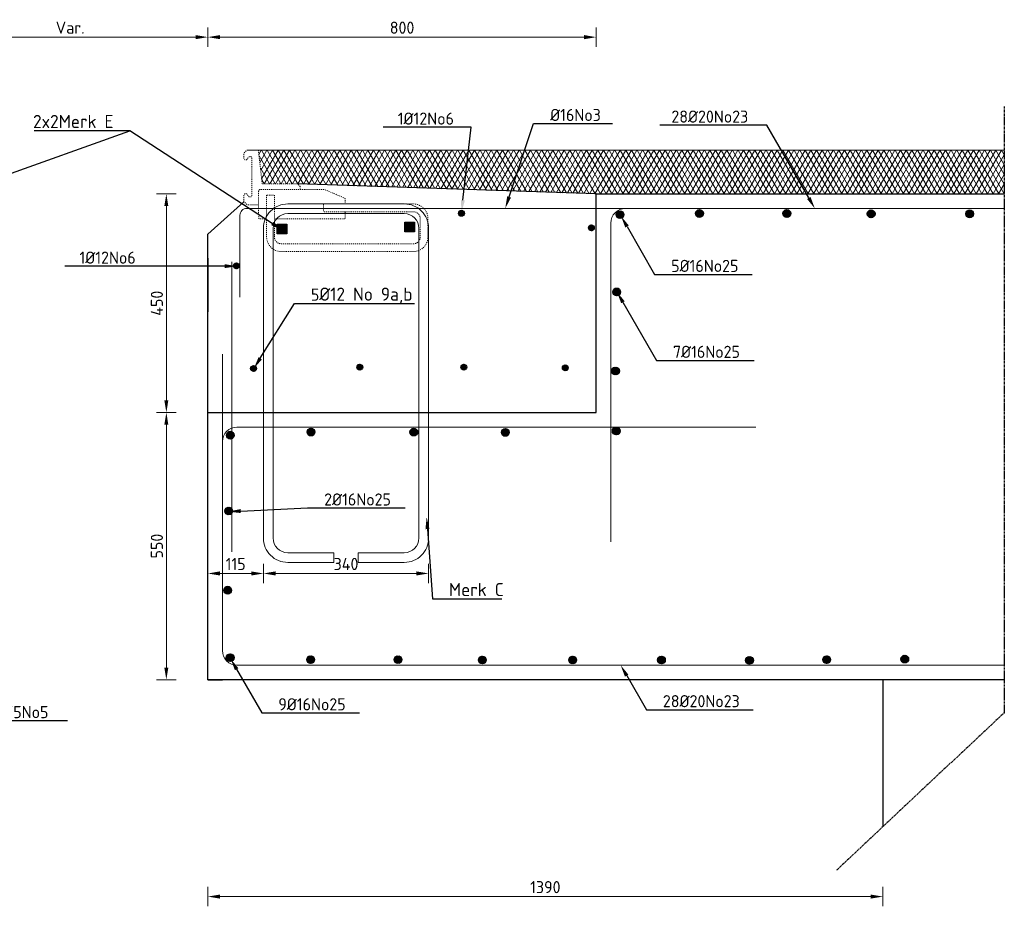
# Model space of a CAD drawing. Header units: millimetres. Extents: x -8028558 to 327273, y -63352 to 83293.
# Tile 150 of 195: x 293223 to 295251, y -14297 to -12472. Entities that reach past the tile are written whole.
import ezdxf
from ezdxf import colors
from ezdxf.entities.mleader import LeaderData, LeaderLine
from ezdxf.math import Vec2, Vec3

# ---------------------------------------------------------------- set-up
doc = ezdxf.new("R2010")
doc.units = ezdxf.units.MM
doc.linetypes.add('NLCS-HIDDEN', pattern=[4, 2, -2])
doc.linetypes.add('XX-AFBREEK', pattern=[7, 4, -1, 1, -1])
for name, color, linetype, lineweight in [('B-CO-BC-AFBREEKLIJN-GD', 7, 'XX-AFBREEK', 25), ('B-CO-BC-BETONVORM-GD', 90, 'Continuous', 25), ('B-CO-BC-BETONVORM-M', 7, 'Continuous', 18), ('B-CO-BC-STORTNAAD-GD', 10, 'BC-STORTNAAD', 25), ('B-CO-BC-WAPENING-GD', 130, 'Continuous', 25), ('B-CO-BC-WAPENING_HOOFDWAPENING-G', 170, 'Continuous', 18), ('B-CO-SC-STAALVORM-AD', 252, 'Continuous', 18), ('B-CO-SC-STAALVORM-GN', 10, 'NLCS-HIDDEN', 13), ('B-CO-VH-VERHARDING_ASFALT-AD', 252, 'Continuous', 18), ('B-CO-VH-VERHARDING_ASFALT-G', 252, 'Continuous', 18), ('X-XX-AL-M', 7, 'Continuous', 18), ('X-XX-AL-T25', 7, 'Continuous', 25), ('X-XX-AL-VERWIJZING-T25', 7, 'Continuous', 25)]:
    doc.layers.add(name, color=color, linetype=linetype, lineweight=lineweight)
doc.styles.add('NLCS-ISO-ANNOTATIEF-T25', font='NLCS-ISO.ttf', dxfattribs={"height": 2.5})
doc.styles.add('NLCS-ISO-MM10-T25', font='NLCS-ISO.ttf', dxfattribs={"height": 25})
doc.linetypes.add('BC-STORTNAAD', pattern='A,15,-1,[175,NLCS.SHX,S=1,R=0,X=0,Y=0],-1', length=17)
doc.dimstyles.new('NLCS-ANNOTATIEF-T25-PIJL_L0_H0', dxfattribs={"dimtxt": 2.5, "dimasz": 2.5, "dimexe": 2, "dimexo": 2, "dimgap": 0.7, "dimtad": 1, "dimdec": 0, "dimzin": 0, "dimdsep": 46, "dimtxsty": 'NLCS-ISO-ANNOTATIEF-T25', "dimcen": 0, "dimdle": 2, "dimclrd": 256, "dimclre": 256, "dimclrt": 256, "dimadec": 0, "dimazin": 0, "dimtfac": 1, "dimtdec": 3, "dimtofl": 0, "dimtmove": 0, "dimatfit": 3, "dimfxl": 2, "dimfxlon": 1, "dimtfillclr": 256, "dimtolj": 1, "dimtzin": 0, "dimlwd": -1, "dimlwe": -1, "dimarcsym": 0})
doc.dimstyles.new('NLCS-MM10-T25-PIJL_L0_H4', dxfattribs={"dimscale": 10, "dimtxt": 2.5, "dimasz": 2.5, "dimexe": 2, "dimexo": 2, "dimgap": 0.7, "dimtad": 1, "dimdec": 0, "dimzin": 0, "dimdsep": 46, "dimtxsty": 'NLCS-ISO-MM10-T25', "dimcen": 0, "dimdle": 2, "dimclrd": 256, "dimclre": 256, "dimclrt": 256, "dimadec": 4, "dimazin": 0, "dimtfac": 1, "dimtdec": 3, "dimtofl": 0, "dimtmove": 0, "dimatfit": 3, "dimfxl": 2, "dimfxlon": 1, "dimtfillclr": 256, "dimtolj": 1, "dimtzin": 0, "dimlwd": -1, "dimlwe": -1, "dimarcsym": 0})
pattern_1 = [(45, (0, 0), (-2.828427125, 2.828427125), []), (45, (0, 2.4284), (-2.828427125, 2.828427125), []), (45, (0, 2.5284), (-2.828427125, 2.828427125), []), (45, (0, 2.6284), (-2.828427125, 2.828427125), [])]

# ---------------------------------------------------------------- blocks, each defined once
blk = doc.blocks.new('*D21')
at = {"layer": 'B-CO-BC-BETONVORM-M', "transparency": 16777216}
for p, q in [((293545.5, -13280.2), (293505.5, -13280.2)), ((293525.5, -13305.2), (293525.5, -13805.2)), ((293545.5, -13830.2), (293505.5, -13830.2))]:
    blk.add_line(p, q, dxfattribs=at)
for points in [[(293521.3, -13305.2), (293529.6, -13305.2), (293525.5, -13280.2)], [(293521.3, -13805.2), (293529.6, -13805.2), (293525.5, -13830.2)]]:
    blk.add_solid(points, dxfattribs=at)
at = {"layer": 'B-CO-BC-BETONVORM-M', "transparency": 16777216, "insert": (293506, -13555.2), "char_height": 25, "attachment_point": 5, "rotation": 90, "style": 'NLCS-ISO-ANNOTATIEF-T25'}
blk.add_mtext('\\A1;550', dxfattribs=at)
blk = doc.blocks.new('*D22')
at = {"layer": 'B-CO-BC-BETONVORM-M', "transparency": 16777216}
for p, q in [((293545.5, -12830.2), (293505.5, -12830.2)), ((293525.5, -13255.2), (293525.5, -12855.2)), ((293545.5, -13280.2), (293505.5, -13280.2))]:
    blk.add_line(p, q, dxfattribs=at)
for points in [[(293521.3, -12855.2), (293529.6, -12855.2), (293525.5, -12830.2)], [(293521.3, -13255.2), (293529.6, -13255.2), (293525.5, -13280.2)]]:
    blk.add_solid(points, dxfattribs=at)
at = {"layer": 'B-CO-BC-BETONVORM-M', "transparency": 16777216, "insert": (293506, -13055.2), "char_height": 25, "attachment_point": 5, "rotation": 90, "style": 'NLCS-ISO-ANNOTATIEF-T25'}
blk.add_mtext('\\A1;450', dxfattribs=at)
blk = doc.blocks.new('*D1837')
at = {"layer": 'X-XX-AL-M', "transparency": 16777216}
for p, q in [((293610.9, -14256.7), (293610.9, -14296.7)), ((295001.2, -14256.7), (295001.2, -14296.7)), ((293635.9, -14276.7), (294976.2, -14276.7))]:
    blk.add_line(p, q, dxfattribs=at)
for points in [[(293635.9, -14272.5), (293635.9, -14280.8), (293610.9, -14276.7)], [(294976.2, -14272.5), (294976.2, -14280.8), (295001.2, -14276.7)]]:
    blk.add_solid(points, dxfattribs=at)
at = {"layer": 'X-XX-AL-M', "transparency": 16777216, "insert": (294306, -14257.2), "char_height": 25, "attachment_point": 5, "style": 'NLCS-ISO-MM10-T25'}
blk.add_mtext('\\A1;1390', dxfattribs=at)
blk = doc.blocks.new('*D1879')
at = {"layer": 'X-XX-AL-M', "transparency": 16777216}
for p, q in [((293725.5, -13591.5), (293725.5, -13631.5)), ((294065.5, -13591.5), (294065.5, -13631.5)), ((293750.5, -13611.5), (294040.5, -13611.5))]:
    blk.add_line(p, q, dxfattribs=at)
for points in [[(293750.5, -13607.3), (293750.5, -13615.7), (293725.5, -13611.5)], [(294040.5, -13607.3), (294040.5, -13615.7), (294065.5, -13611.5)]]:
    blk.add_solid(points, dxfattribs=at)
at = {"layer": 'X-XX-AL-M', "transparency": 16777216, "insert": (293895.5, -13592), "char_height": 25, "attachment_point": 5, "style": 'NLCS-ISO-MM10-T25'}
blk.add_mtext('\\A1;340', dxfattribs=at)
blk = doc.blocks.new('*D1880')
at = {"layer": 'X-XX-AL-M', "transparency": 16777216}
for p, q in [((293610.9, -13591.5), (293610.9, -13631.5)), ((293725.5, -13591.5), (293725.5, -13631.5)), ((293700.5, -13611.5), (293635.9, -13611.5))]:
    blk.add_line(p, q, dxfattribs=at)
for points in [[(293635.9, -13607.3), (293635.9, -13615.7), (293610.9, -13611.5)], [(293700.5, -13607.3), (293700.5, -13615.7), (293725.5, -13611.5)]]:
    blk.add_solid(points, dxfattribs=at)
at = {"layer": 'X-XX-AL-M', "transparency": 16777216, "insert": (293668.2, -13592), "char_height": 25, "attachment_point": 5, "style": 'NLCS-ISO-MM10-T25'}
blk.add_mtext('\\A1;115', dxfattribs=at)
blk = doc.blocks.new('*D1889')
at = {"layer": 'X-XX-AL-M', "transparency": 16777216}
for p, q in [((293043.9, -12527.5), (293043.9, -12487.5)), ((293610.9, -12527.5), (293610.9, -12487.5)), ((293068.9, -12507.5), (293585.9, -12507.5))]:
    blk.add_line(p, q, dxfattribs=at)
for points in [[(293068.9, -12503.3), (293068.9, -12511.7), (293043.9, -12507.5)], [(293585.9, -12503.3), (293585.9, -12511.7), (293610.9, -12507.5)]]:
    blk.add_solid(points, dxfattribs=at)
at = {"layer": 'X-XX-AL-M', "transparency": 16777216, "insert": (293327.4, -12488), "char_height": 25, "attachment_point": 5, "style": 'NLCS-ISO-MM10-T25'}
blk.add_mtext('\\A1;Var.', dxfattribs=at)
blk = doc.blocks.new('*D1890')
at = {"layer": 'X-XX-AL-M', "transparency": 16777216}
for p, q in [((293610.9, -12527.5), (293610.9, -12487.5)), ((294410.9, -12527.5), (294410.9, -12487.5)), ((293635.9, -12507.5), (294385.9, -12507.5))]:
    blk.add_line(p, q, dxfattribs=at)
for points in [[(293635.9, -12503.3), (293635.9, -12511.7), (293610.9, -12507.5)], [(294385.9, -12503.3), (294385.9, -12511.7), (294410.9, -12507.5)]]:
    blk.add_solid(points, dxfattribs=at)
at = {"layer": 'X-XX-AL-M', "transparency": 16777216, "insert": (294010.9, -12488), "char_height": 25, "attachment_point": 5, "style": 'NLCS-ISO-MM10-T25'}
blk.add_mtext('\\A1;800', dxfattribs=at)

msp = doc.modelspace()

# ---------------------------------------------------------------- hatches: boundary and pattern name
at = {"layer": 'B-CO-SC-STAALVORM-AD'}
h = msp.add_hatch(dxfattribs=at)
h.set_pattern_fill('ACO-STAAL', color=256, pattern_type=2)
h.set_pattern_definition([(45, (270, 30), (-2.828427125, 2.828427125), []), (45, (270, 32.4284), (-2.828427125, 2.828427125), []), (45, (270, 32.5284), (-2.828427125, 2.828427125), []), (45, (270, 32.6284), (-2.828427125, 2.828427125), [])])
h.paths.add_polyline_path([(294127.2, -12870.2, -1), (294139.2, -12870.2, -1)])
h = msp.add_hatch(dxfattribs=at)
h.set_pattern_fill('ACO-STAAL', color=256, pattern_type=2)
h.set_pattern_definition(pattern_1)
h.paths.add_polyline_path([(294467.7, -12872.8, 1), (294451.7, -12872.8, 1)])
h = msp.add_hatch(dxfattribs=at)
h.set_pattern_fill('ACO-STAAL', color=256, pattern_type=2)
h.set_pattern_definition(pattern_1)
h.paths.add_polyline_path([(294631.4, -12870.5, 1), (294615.4, -12870.5, 1)])
h = msp.add_hatch(dxfattribs=at)
h.set_pattern_fill('ACO-STAAL', color=256, pattern_type=2)
h.set_pattern_definition(pattern_1)
h.paths.add_polyline_path([(294811.3, -12870.5, 1), (294795.3, -12870.5, 1)])
h = msp.add_hatch(dxfattribs=at)
h.set_pattern_fill('ACO-STAAL', color=256, pattern_type=2)
h.set_pattern_definition(pattern_1)
h.paths.add_polyline_path([(294984.9, -12871.2, 1), (294968.9, -12871.2, 1)])
h = msp.add_hatch(dxfattribs=at)
h.set_pattern_fill('ACO-STAAL', color=256, pattern_type=2)
h.set_pattern_definition(pattern_1)
h.paths.add_polyline_path([(295187.9, -12871.2, 1), (295171.9, -12871.2, 1)])
h = msp.add_hatch(dxfattribs=at)
h.set_pattern_fill('ACO-STAAL', color=256, pattern_type=2)
h.set_pattern_definition(pattern_1)
h.paths.add_polyline_path([(294406.8, -12900.2, 1), (294394.8, -12900.2, 1)])
h = msp.add_hatch(dxfattribs=at)
h.set_pattern_fill('ACO-STAAL', color=256, pattern_type=2)
h.set_pattern_definition([(45, (719.9308, 211.283), (-2.828427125, 2.828427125), []), (45, (719.9308, 213.7115), (-2.828427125, 2.828427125), []), (45, (719.9308, 213.8115), (-2.828427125, 2.828427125), []), (45, (719.9308, 213.9115), (-2.828427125, 2.828427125), [])])
h.paths.add_polyline_path([(293675.7, -12978.4, 1), (293663.7, -12978.4, 1)])
h = msp.add_hatch(dxfattribs=at)
h.set_pattern_fill('ACO-STAAL', color=256, pattern_type=2)
h.set_pattern_definition(pattern_1)
h.paths.add_polyline_path([(294460.8, -13031.9, 1), (294444.8, -13031.9, 1)])
h = msp.add_hatch(dxfattribs=at)
h.set_pattern_fill('ACO-STAAL', color=256, pattern_type=2)
h.set_pattern_definition(pattern_1)
h.paths.add_polyline_path([(293711.1, -13189.7, 1), (293699.1, -13189.7, 1)])
h = msp.add_hatch(dxfattribs=at)
h.set_pattern_fill('ACO-STAAL', color=256, pattern_type=2)
h.set_pattern_definition(pattern_1)
h.paths.add_polyline_path([(293929.8, -13186.9, 1), (293917.8, -13186.9, 1)])
h = msp.add_hatch(dxfattribs=at)
h.set_pattern_fill('ACO-STAAL', color=256, pattern_type=2)
h.set_pattern_definition(pattern_1)
h.paths.add_polyline_path([(294144.1, -13186.9, 1), (294132.1, -13186.9, 1)])
h = msp.add_hatch(dxfattribs=at)
h.set_pattern_fill('ACO-STAAL', color=256, pattern_type=2)
h.set_pattern_definition(pattern_1)
h.paths.add_polyline_path([(294353, -13188.3, 1), (294341, -13188.3, 1)])
h = msp.add_hatch(dxfattribs=at)
h.set_pattern_fill('ACO-STAAL', color=256, pattern_type=2)
h.set_pattern_definition(pattern_1)
h.paths.add_polyline_path([(294458.5, -13194.7, 1), (294442.5, -13194.7, 1)])
h = msp.add_hatch(dxfattribs=at)
h.set_pattern_fill('ACO-STAAL', color=256, pattern_type=2)
h.set_pattern_definition(pattern_1)
h.paths.add_polyline_path([(293665.1, -13326.9, 1), (293649.1, -13326.9, 1)])
h = msp.add_hatch(dxfattribs=at)
h.set_pattern_fill('ACO-STAAL', color=256, pattern_type=2)
h.set_pattern_definition(pattern_1)
h.paths.add_polyline_path([(293831.4, -13320.5, 1), (293815.4, -13320.5, 1)])
h = msp.add_hatch(dxfattribs=at)
h.set_pattern_fill('ACO-STAAL', color=256, pattern_type=2)
h.set_pattern_definition(pattern_1)
h.paths.add_polyline_path([(294043.1, -13320.5, 1), (294027.1, -13320.5, 1)])
h = msp.add_hatch(dxfattribs=at)
h.set_pattern_fill('ACO-STAAL', color=256, pattern_type=2)
h.set_pattern_definition(pattern_1)
h.paths.add_polyline_path([(294231.5, -13321.2, 1), (294215.5, -13321.2, 1)])
h = msp.add_hatch(dxfattribs=at)
h.set_pattern_fill('ACO-STAAL', color=256, pattern_type=2)
h.set_pattern_definition(pattern_1)
h.paths.add_polyline_path([(294460, -13318.4, 1), (294444, -13318.4, 1)])
h = msp.add_hatch(dxfattribs=at)
h.set_pattern_fill('ACO-STAAL', color=256, pattern_type=2)
h.set_pattern_definition(pattern_1)
h.paths.add_polyline_path([(293662, -13483.1, 1), (293646, -13483.1, 1)])
h = msp.add_hatch(dxfattribs=at)
h.set_pattern_fill('ACO-STAAL', color=256, pattern_type=2)
h.set_pattern_definition(pattern_1)
h.paths.add_polyline_path([(293659.7, -13646, 1), (293643.7, -13646, 1)])
h = msp.add_hatch(dxfattribs=at)
h.set_pattern_fill('ACO-STAAL', color=256, pattern_type=2)
h.set_pattern_definition(pattern_1)
h.paths.add_polyline_path([(293665, -13784.8, 1), (293649, -13784.8, 1)])
h = msp.add_hatch(dxfattribs=at)
h.set_pattern_fill('ACO-STAAL', color=256, pattern_type=2)
h.set_pattern_definition(pattern_1)
h.paths.add_polyline_path([(293830.6, -13788.8, 1), (293814.6, -13788.8, 1)])
h = msp.add_hatch(dxfattribs=at)
h.set_pattern_fill('ACO-STAAL', color=256, pattern_type=2)
h.set_pattern_definition(pattern_1)
h.paths.add_polyline_path([(294010.5, -13788.8, 1), (293994.5, -13788.8, 1)])
h = msp.add_hatch(dxfattribs=at)
h.set_pattern_fill('ACO-STAAL', color=256, pattern_type=2)
h.set_pattern_definition(pattern_1)
h.paths.add_polyline_path([(294184.1, -13789.6, 1), (294168.1, -13789.6, 1)])
h = msp.add_hatch(dxfattribs=at)
h.set_pattern_fill('ACO-STAAL', color=256, pattern_type=2)
h.set_pattern_definition(pattern_1)
h.paths.add_polyline_path([(294370.2, -13789.6, 1), (294354.2, -13789.6, 1)])
h = msp.add_hatch(dxfattribs=at)
h.set_pattern_fill('ACO-STAAL', color=256, pattern_type=2)
h.set_pattern_definition(pattern_1)
h.paths.add_polyline_path([(294553.1, -13789.5, 1), (294537.1, -13789.5, 1)])
h = msp.add_hatch(dxfattribs=at)
h.set_pattern_fill('ACO-STAAL', color=256, pattern_type=2)
h.set_pattern_definition(pattern_1)
h.paths.add_polyline_path([(294734.4, -13790.3, 1), (294718.4, -13790.3, 1)])
h = msp.add_hatch(dxfattribs=at)
h.set_pattern_fill('ACO-STAAL', color=256, pattern_type=2)
h.set_pattern_definition(pattern_1)
h.paths.add_polyline_path([(294893.5, -13788.8, 1), (294877.5, -13788.8, 1)])
h = msp.add_hatch(dxfattribs=at)
h.set_pattern_fill('ACO-STAAL', color=256, pattern_type=2)
h.set_pattern_definition(pattern_1)
h.paths.add_polyline_path([(295054.2, -13787.8, 1), (295038.2, -13787.8, 1)])
at = {"layer": 'B-CO-VH-VERHARDING_ASFALT-AD'}
h = msp.add_hatch(dxfattribs=at)
h.set_pattern_fill('AVH-ASFALT', color=256, scale=10, pattern_type=2)
h.set_pattern_definition([(60, (0, 0), (-8.66025404, 5), []), (120, (0, 0), (-8.66025404, -5), [])])
h.paths.add_polyline_path([(292939.8, -12740.2), (291643.9, -12740.2), (291643.9, -12830.2), (292243.9, -12830.2), (292859.5, -12809.5), (292931.8, -12809.5)])
h.paths.add_polyline_path([(295251.2, -12830.2), (295251.2, -12740.2), (293715, -12740.2), (293723, -12809.5), (293724.3, -12809.5), (293795.4, -12809.5), (294410.9, -12830.2)])
at = {"layer": 'X-XX-AL-T25', "true_color": 0x636466}
h = msp.add_hatch(color=251, dxfattribs=at)
h.dxf.hatch_style = 1
h.paths.add_polyline_path([(293753.5, -12892.3), (293773.5, -12892.3), (293773.5, -12912.3), (293753.5, -12912.3)])
h = msp.add_hatch(color=251, dxfattribs=at)
h.dxf.hatch_style = 1
h.paths.add_polyline_path([(294016.8, -12888.6), (294036.8, -12888.6), (294036.8, -12908.6), (294016.8, -12908.6)])

# ---------------------------------------------------------------- linework, layer by layer
at = {"layer": 'B-CO-BC-AFBREEKLIJN-GD', "flags": 128}
msp.add_lwpolyline([(295251.2, -12650.5), (295251.2, -13898), (294905.2, -14222.7)], dxfattribs=at)
at = {"layer": 'B-CO-BC-BETONVORM-GD', "flags": 128}
for points in [[(294410.9, -12830.2), (293795.4, -12809.5)], [(294410.9, -12830.2), (295251.2, -12830.2)], [(295251.2, -13830.2), (293610.9, -13830.2), (293610.9, -13280.2), (293610.9, -12912.8), (293685.3, -12846.2)], [(293610.9, -12962.8), (293610.9, -13072.8)], [(293610.9, -13830.2), (293640.9, -13830.2)], [(295001.2, -13830.2), (295001.2, -14132.6)]]:
    msp.add_lwpolyline(points, dxfattribs=at)
at = {"layer": 'B-CO-BC-STORTNAAD-GD', "flags": 128}
msp.add_lwpolyline([(293610.9, -13280.2), (294410.9, -13280.2), (294410.9, -12830.2)], dxfattribs=at)
at = {"layer": 'B-CO-BC-WAPENING-GD'}
for points in [[(293773.5, -12912.3), (293753.5, -12912.3), (293753.5, -12892.3), (293773.5, -12892.3)], [(294036.8, -12908.6), (294016.8, -12908.6), (294016.8, -12888.6), (294036.8, -12888.6)]]:
    msp.add_lwpolyline(points, close=True, dxfattribs=at)
for centre, radius in [((294133.2, -12870.2), 6), ((294459.7, -12872.8), 8), ((294623.4, -12870.5), 8), ((294803.3, -12870.5), 8), ((294976.9, -12871.2), 8), ((295179.9, -12871.2), 8), ((294400.8, -12900.2), 6), ((293669.7, -12978.4), 6), ((294452.8, -13031.9), 8), ((293705.1, -13189.7), 6), ((293923.8, -13186.9), 6), ((294138.1, -13186.9), 6), ((294347, -13188.3), 6), ((294450.5, -13194.7), 8), ((293657.1, -13326.9), 8), ((293823.4, -13320.5), 8), ((294035.1, -13320.5), 8), ((294223.5, -13321.2), 8), ((294452, -13318.4), 8), ((293654, -13483.1), 8), ((293651.7, -13646), 8), ((293657, -13784.8), 8), ((293822.6, -13788.8), 8), ((294002.5, -13788.8), 8), ((294176.1, -13789.6), 8), ((294362.2, -13789.6), 8), ((294545.1, -13789.5), 8), ((294726.4, -13790.3), 8), ((294885.5, -13788.8), 8), ((295046.2, -13787.8), 8)]:
    msp.add_circle(centre, radius, dxfattribs=at)
at = {"layer": 'B-CO-BC-WAPENING_HOOFDWAPENING-G', "ltscale": 500, "flags": 128}
msp.add_lwpolyline([(293920.5, -13588.8), (293920.5, -13568.8), (294015.5, -13568.8, 0.414214), (294045.5, -13538.8), (294045.5, -12900.8, 0.414214), (294015.5, -12870.8), (293775.5, -12870.8, 0.414214), (293745.5, -12900.8), (293745.5, -13538.8, 0.414214), (293775.5, -13568.8), (293870.5, -13568.8), (293870.5, -13588.8), (293775.5, -13588.8, -0.414214), (293725.5, -13538.8), (293725.5, -12900.8, -0.414214), (293775.5, -12850.8), (294015.5, -12850.8, -0.414214), (294065.5, -12900.8), (294065.5, -13538.8, -0.414214), (294015.5, -13588.8)], format="xyb", close=True, dxfattribs=at)
at = {"layer": 'B-CO-BC-WAPENING_HOOFDWAPENING-G', "flags": 128}
for points in [[(293691, -12860.2, 0.414214), (293677, -12874.2)], [(294440.9, -13546.5), (294440.9, -12890.2, -0.414214), (294470.9, -12860.2), (295251.2, -12860.2)], [(295251.2, -13800.2), (293670.9, -13800.2, -0.414214), (293640.9, -13770.2), (293640.9, -13160.2)], [(293640.9, -13340.2, -0.414214), (293670.9, -13310.2), (294739.4, -13310.2)]]:
    msp.add_lwpolyline(points, format="xyb", dxfattribs=at)
for points in [[(293677, -13042.6), (293677, -12874.2)], [(293691, -12860.2), (293710.9, -12860.2)], [(293710.9, -12860.2), (293880.9, -12860.2)], [(293880.9, -12860.2), (294706, -12860.2)], [(293660.5, -12970.2), (293660.5, -13566.8)]]:
    msp.add_lwpolyline(points, dxfattribs=at)
at = {"layer": 'B-CO-SC-STAALVORM-GN', "flags": 128}
for points in [[(293715.1, -12852.8), (293691.8, -12852.8), (293685.3, -12846.2), (293685.3, -12833.1, -0.748975), (293691.8, -12831.1, 0.045064), (293695, -12835.3, 0.61982), (293701.8, -12833.3), (293701.8, -12756.5, 0.61982), (293695, -12754.5, 0.045064), (293691.8, -12758.7, -0.748975), (293685.3, -12756.8), (293685.3, -12746), (293691.1, -12740.2), (293715, -12740.2), (293723, -12809.5), (293795.4, -12809.5), (293800.9, -12815), (293800.9, -12821)], [(293732, -12881.6), (293715.7, -12881.6), (293715.4, -12859.9), (293715.4, -12825.6, -0.3609), (293719.1, -12821), (293851, -12821), (293893.9, -12839.4), (293893.9, -12850.9)]]:
    msp.add_lwpolyline(points, format="xyb", dxfattribs=at)
msp.add_lwpolyline([(293732, -12832.5), (293732, -12918.8, 0.414214), (293762, -12948.8), (294034.3, -12948.8, 0.414214), (294064.3, -12918.8), (294064.3, -12880.9, 0.414214), (294034.3, -12850.9), (293849.3, -12850.9), (293849.3, -12866.9), (294034.3, -12866.9, -0.414214), (294048.3, -12880.9), (294048.3, -12918.8, -0.414214), (294034.3, -12932.8), (293762, -12932.8, -0.414214), (293748, -12918.8), (293748, -12832.5)], format="xyb", close=True, dxfattribs=at)
msp.add_lwpolyline([(293893.9, -12866.9), (293893.9, -12881.6), (293748, -12881.6)], dxfattribs=at)
at = {"layer": 'B-CO-VH-VERHARDING_ASFALT-G', "flags": 128}
msp.add_lwpolyline([(293691.1, -12740.2), (295251.2, -12740.2)], dxfattribs=at)

# ---------------------------------------------------------------- dimensions: what is measured, and where the dimension line sits
at = {"layer": 'B-CO-BC-BETONVORM-M'}
for base, p2, picture, middle in [((293525.5, -12830.2), (293610.9, -12830.2), '*D22', (293506, -13055.2)), ((293525.5, -13830.2), (293610.9, -13830.2), '*D21', (293506, -13555.2))]:
    dim = msp.add_linear_dim(base=base, p1=(293610.9, -13280.2), p2=p2, angle=90, dimstyle='NLCS-ANNOTATIEF-T25-PIJL_L0_H0', dxfattribs=at)
    dim.commit()
    dim.dimension.update_dxf_attribs({"geometry": picture, "text_midpoint": middle})
at = {"layer": 'X-XX-AL-M'}
dim = msp.add_linear_dim(base=(293610.9, -12507.5), p1=(293043.9, -13280.2), p2=(293610.9, -13280.2), text='Var.', dimstyle='NLCS-MM10-T25-PIJL_L0_H4', dxfattribs=at)
dim.commit()
dim.dimension.update_dxf_attribs({"geometry": '*D1889', "text_midpoint": (293327.4, -12488)})
for base, p1, p2, picture, middle in [((294410.9, -12507.5), (293610.9, -13280.2), (294410.9, -13280.2), '*D1890', (294010.9, -12488)), ((293610.9, -13611.5), (293725.5, -13538.8), (293610.9, -13555.2), '*D1880', (293668.2, -13592)), ((294065.5, -13611.5), (293725.5, -13538.8), (294065.5, -13538.8), '*D1879', (293895.5, -13592)), ((295001.2, -14276.7), (293610.9, -13830.2), (295001.2, -14132.6), '*D1837', (294306, -14257.2))]:
    dim = msp.add_linear_dim(base=base, p1=p1, p2=p2, dimstyle='NLCS-MM10-T25-PIJL_L0_H4', dxfattribs=at)
    dim.commit()
    dim.dimension.update_dxf_attribs({"geometry": picture, "text_midpoint": middle})

# ---------------------------------------------------------------- leaders
at = {"layer": 'X-XX-AL-VERWIJZING-T25'}
ml = msp.add_multileader_mtext('Standard', dxfattribs=at)
ml.set_content('{\\H1.08333x;2x2Merk E}', color=256, style='NLCS-ISO-MM10-T25')
ml.set_leader_properties(color=256, linetype='ByLayer', lineweight=-1)
ml.build(insert=Vec2(0, 0))
ml.multileader.update_dxf_attribs({"text_left_attachment_type": 5, "text_right_attachment_type": 5, "dogleg_length": 25, "arrow_head_size": 25})
ctx = ml.context
ctx.base_point, ctx.char_height, ctx.arrow_head_size, ctx.landing_gap_size, ctx.plane_origin = Vec3(293241.9, -12700.1), 25, 25, 9, Vec3(292736.9, -12816.9)
ctx.left_attachment, ctx.right_attachment = 5, 5
notes = []
notes.append((ctx, [(1, (1, 1, 0), (293450.1, -12700.1), (-1, 0), 25, [(0, [(292888.1, -12902.1)], 0, []), (1, [(293764.6, -12904.7)], 0, [])])]))
ctx.mtext.insert, ctx.mtext.flow_direction = Vec3(293250.9, -12667.6), 5
ml = msp.add_multileader_mtext('Standard', dxfattribs=at)
ml.set_content('1Ø12No6', color=256, style='NLCS-ISO-MM10-T25')
ml.set_leader_properties(color=256, linetype='ByLayer', lineweight=-1)
ml.build(insert=Vec2(0, 0))
ml.multileader.update_dxf_attribs({"text_left_attachment_type": 5, "text_right_attachment_type": 5, "dogleg_length": 25, "arrow_head_size": 25})
ctx = ml.context
ctx.base_point, ctx.char_height, ctx.arrow_head_size, ctx.landing_gap_size, ctx.plane_origin = Vec3(293993, -12692.7), 25, 25, 9, Vec3(294133.3, -12868.2)
ctx.left_attachment, ctx.right_attachment = 5, 5
notes.append((ctx, [(1, (1, 1, 0), (294153.5, -12692.7), (-1, 0), 25, [(0, [(294133.3, -12868.2)], 0, [])])]))
ctx.mtext.insert, ctx.mtext.flow_direction = Vec3(294002, -12662.7), 5
ml = msp.add_multileader_mtext('Standard', dxfattribs=at)
ml.set_content('Ø16No3', color=256, style='NLCS-ISO-MM10-T25')
ml.set_leader_properties(color=256, linetype='ByLayer', lineweight=-1)
ml.build(insert=Vec2(0, 0))
ml.multileader.update_dxf_attribs({"text_left_attachment_type": 5, "text_right_attachment_type": 5, "dogleg_length": 25, "arrow_head_size": 25})
ctx = ml.context
ctx.base_point, ctx.char_height, ctx.arrow_head_size, ctx.landing_gap_size, ctx.plane_origin = Vec3(294306.9, -12685.2), 25, 25, 9, Vec3(294323.4, -12860.2)
ctx.left_attachment, ctx.right_attachment = 5, 5
notes.append((ctx, [(0, (1, 1, 0), (294281.9, -12685.2), (1, 0), 25, [(0, [(294223.4, -12860.2)], 0, [])])]))
ctx.mtext.insert, ctx.mtext.flow_direction = Vec3(294315.9, -12655.2), 5
ml = msp.add_multileader_mtext('Standard', dxfattribs=at)
ml.set_content('28Ø20No23', color=256, style='NLCS-ISO-MM10-T25')
ml.set_leader_properties(color=256, linetype='ByLayer', lineweight=-1)
ml.build(insert=Vec2(0, 0))
ml.multileader.update_dxf_attribs({"text_left_attachment_type": 5, "text_right_attachment_type": 5, "dogleg_length": 25, "arrow_head_size": 25})
ctx = ml.context
ctx.base_point, ctx.char_height, ctx.arrow_head_size, ctx.landing_gap_size, ctx.plane_origin = Vec3(294556.5, -12688.6), 25, 25, 9, Vec3(294861, -12860.2)
ctx.left_attachment, ctx.right_attachment = 5, 5
notes.append((ctx, [(0, (1, 1, 0), (294762, -12688.6), (-1, 0), 25, [(0, [(294861, -12860.2)], 0, [])])]))
ctx.mtext.insert, ctx.mtext.flow_direction = Vec3(294565.5, -12658.6), 5
ml = msp.add_multileader_mtext('Standard', dxfattribs=at)
ml.set_content('5Ø16No25', color=256, style='NLCS-ISO-MM10-T25')
ml.set_leader_properties(color=256, linetype='ByLayer', lineweight=-1)
ml.build(insert=Vec2(0, 0))
ml.multileader.update_dxf_attribs({"text_left_attachment_type": 5, "text_right_attachment_type": 5, "dogleg_length": 25, "arrow_head_size": 25})
ctx = ml.context
ctx.base_point, ctx.char_height, ctx.arrow_head_size, ctx.landing_gap_size, ctx.plane_origin = Vec3(294556.1, -12995.9), 25, 25, 9, Vec3(294461.7, -12875.7)
ctx.left_attachment, ctx.right_attachment = 5, 5
notes.append((ctx, [(0, (1, 1, 0), (294531.1, -12995.9), (1, 0), 25, [(0, [(294461.7, -12875.7)], 0, [])])]))
ctx.mtext.insert, ctx.mtext.flow_direction = Vec3(294565.1, -12965.9), 5
ml = msp.add_multileader_mtext('Standard', dxfattribs=at)
ml.set_content('1Ø12No6', color=256, style='NLCS-ISO-MM10-T25')
ml.set_leader_properties(color=256, linetype='ByLayer', lineweight=-1)
ml.build(insert=Vec2(0, 0))
ml.multileader.update_dxf_attribs({"text_left_attachment_type": 5, "text_right_attachment_type": 5, "dogleg_length": 25, "arrow_head_size": 25})
ctx = ml.context
ctx.base_point, ctx.char_height, ctx.arrow_head_size, ctx.landing_gap_size, ctx.plane_origin = Vec3(293337.5, -12978.9), 25, 25, 9, Vec3(293670.5, -12978.9)
ctx.left_attachment, ctx.right_attachment = 5, 5
notes.append((ctx, [(0, (1, 1, 0), (293498, -12978.9), (-1, 0), 25, [(0, [(293670.5, -12978.9)], 0, [])])]))
ctx.mtext.insert, ctx.mtext.flow_direction = Vec3(293346.5, -12948.9), 5
ml = msp.add_multileader_mtext('Standard', dxfattribs=at)
ml.set_content('5{\\H1.08333x;Ø12 No 9a,b}', color=256, style='NLCS-ISO-MM10-T25')
ml.set_leader_properties(color=256, linetype='ByLayer', lineweight=-1)
ml.build(insert=Vec2(0, 0))
ml.multileader.update_dxf_attribs({"text_left_attachment_type": 5, "text_right_attachment_type": 5, "dogleg_length": 25, "arrow_head_size": 25})
ctx = ml.context
ctx.base_point, ctx.char_height, ctx.arrow_head_size, ctx.landing_gap_size, ctx.plane_origin = Vec3(293814.2, -13055.5), 25, 25, 9, Vec3(293673.7, -13359.9)
ctx.left_attachment, ctx.right_attachment = 5, 5
notes.append((ctx, [(0, (1, 1, 0), (293789.2, -13055.5), (1, 0), 25, [(0, [(293705.6, -13189.8)], 0, [])])]))
ctx.mtext.insert, ctx.mtext.flow_direction = Vec3(293823.2, -13023), 5
ml = msp.add_multileader_mtext('Standard', dxfattribs=at)
ml.set_content('7Ø16No25', color=256, style='NLCS-ISO-MM10-T25')
ml.set_leader_properties(color=256, linetype='ByLayer', lineweight=-1)
ml.build(insert=Vec2(0, 0))
ml.multileader.update_dxf_attribs({"text_left_attachment_type": 5, "text_right_attachment_type": 5, "dogleg_length": 25, "arrow_head_size": 25})
ctx = ml.context
ctx.base_point, ctx.char_height, ctx.arrow_head_size, ctx.landing_gap_size, ctx.plane_origin = Vec3(294559.8, -13172.8), 25, 25, 9, Vec3(294453.3, -13031.6)
ctx.left_attachment, ctx.right_attachment = 5, 5
notes.append((ctx, [(0, (1, 1, 0), (294534.8, -13172.8), (1, 0), 25, [(0, [(294453.3, -13031.6)], 0, [])])]))
ctx.mtext.insert, ctx.mtext.flow_direction = Vec3(294568.8, -13142.8), 5
ml = msp.add_multileader_mtext('Standard', dxfattribs=at)
ml.set_content('2Ø16No25', color=256, style='NLCS-ISO-MM10-T25')
ml.set_leader_properties(color=256, linetype='ByLayer', lineweight=-1)
ml.build(insert=Vec2(0, 0))
ml.multileader.update_dxf_attribs({"text_left_attachment_type": 5, "text_right_attachment_type": 5, "dogleg_length": 25, "arrow_head_size": 25})
ctx = ml.context
ctx.base_point, ctx.char_height, ctx.arrow_head_size, ctx.landing_gap_size, ctx.plane_origin = Vec3(293841.5, -13476.7), 25, 25, 9, Vec3(293649.3, -13476.7)
ctx.left_attachment, ctx.right_attachment = 5, 5
notes.append((ctx, [(0, (1, 1, 0), (293816.5, -13476.7), (1, 0), 25, [(0, [(293653.6, -13484.2)], 0, [])])]))
ctx.mtext.insert, ctx.mtext.flow_direction = Vec3(293850.5, -13446.7), 5
ml = msp.add_multileader_mtext('Standard', dxfattribs=at)
ml.set_content('{\\H1.08333x;Merk C}', color=256, style='NLCS-ISO-MM10-T25')
ml.set_leader_properties(color=256, linetype='ByLayer', lineweight=-1)
ml.build(insert=Vec2(0, 0))
ml.multileader.update_dxf_attribs({"text_left_attachment_type": 5, "text_right_attachment_type": 5, "dogleg_length": 25, "arrow_head_size": 25})
ctx = ml.context
ctx.base_point, ctx.char_height, ctx.arrow_head_size, ctx.landing_gap_size, ctx.plane_origin = Vec3(294098.4, -13663.6), 25, 25, 9, Vec3(293657.7, -13714.7)
ctx.left_attachment, ctx.right_attachment = 5, 5
notes.append((ctx, [(0, (1, 1, 0), (294073.4, -13663.6), (1, 0), 25, [(0, [(294061.5, -13495.2)], 0, [])])]))
ctx.mtext.insert, ctx.mtext.flow_direction = Vec3(294107.4, -13631.1), 5
ml = msp.add_multileader_mtext('Standard', dxfattribs=at)
ml.set_content('18Ø16-175No5', color=256, style='NLCS-ISO-MM10-T25')
ml.set_leader_properties(color=256, linetype='ByLayer', lineweight=-1)
ml.build(insert=Vec2(0, 0))
ml.multileader.update_dxf_attribs({"text_left_attachment_type": 5, "text_right_attachment_type": 5, "dogleg_length": 25, "arrow_head_size": 25})
ctx = ml.context
ctx.base_point, ctx.char_height, ctx.arrow_head_size, ctx.landing_gap_size, ctx.plane_origin = Vec3(293076.6, -13914.4), 25, 25, 9, Vec3(292982.7, -13795)
ctx.left_attachment, ctx.right_attachment = 5, 5
notes.append((ctx, [(0, (1, 1, 0), (293051.6, -13914.4), (1, 0), 25, [(0, [(292982.7, -13737.1)], 0, [])])]))
ctx.mtext.insert, ctx.mtext.flow_direction = Vec3(293085.6, -13884.4), 5
ml = msp.add_multileader_mtext('Standard', dxfattribs=at)
ml.set_content('9Ø16No25', color=256, style='NLCS-ISO-MM10-T25')
ml.set_leader_properties(color=256, linetype='ByLayer', lineweight=-1)
ml.build(insert=Vec2(0, 0))
ml.multileader.update_dxf_attribs({"text_left_attachment_type": 5, "text_right_attachment_type": 5, "dogleg_length": 25, "arrow_head_size": 25})
ctx = ml.context
ctx.base_point, ctx.char_height, ctx.arrow_head_size, ctx.landing_gap_size, ctx.plane_origin = Vec3(293747, -13898.3), 25, 25, 9, Vec3(293657.8, -13787)
ctx.left_attachment, ctx.right_attachment = 5, 5
notes.append((ctx, [(0, (1, 1, 0), (293722, -13898.3), (1, 0), 25, [(0, [(293657.8, -13787)], 0, [])])]))
ctx.mtext.insert, ctx.mtext.flow_direction = Vec3(293756, -13868.3), 5
ml = msp.add_multileader_mtext('Standard', dxfattribs=at)
ml.set_content('28Ø20No23', color=256, style='NLCS-ISO-MM10-T25')
ml.set_leader_properties(color=256, linetype='ByLayer', lineweight=-1)
ml.build(insert=Vec2(0, 0))
ml.multileader.update_dxf_attribs({"text_left_attachment_type": 5, "text_right_attachment_type": 5, "dogleg_length": 25, "arrow_head_size": 25})
ctx = ml.context
ctx.base_point, ctx.char_height, ctx.arrow_head_size, ctx.landing_gap_size, ctx.plane_origin = Vec3(294539, -13891.9), 25, 25, 9, Vec3(294461, -13800.2)
ctx.left_attachment, ctx.right_attachment = 5, 5
notes.append((ctx, [(0, (1, 1, 0), (294514, -13891.9), (1, 0), 25, [(0, [(294461, -13800.2)], 0, [])])]))
ctx.mtext.insert, ctx.mtext.flow_direction = Vec3(294548, -13861.9), 5
for ctx, leaders in notes:
    for number, flags, end, landing, length, lines in leaders:
        leader = LeaderData()
        leader.index, (leader.has_last_leader_line, leader.has_dogleg_vector, leader.attachment_direction) = number, flags
        leader.last_leader_point, leader.dogleg_vector, leader.dogleg_length = Vec3(end), Vec3(landing), length
        for number, points, colour, breaks in lines:
            line = LeaderLine()
            line.index, line.vertices, line.color, line.breaks = number, Vec3.list(points), colors.encode_raw_color(colour), breaks
            leader.lines.append(line)
        ctx.leaders.append(leader)

doc.saveas('drawing.dxf')
